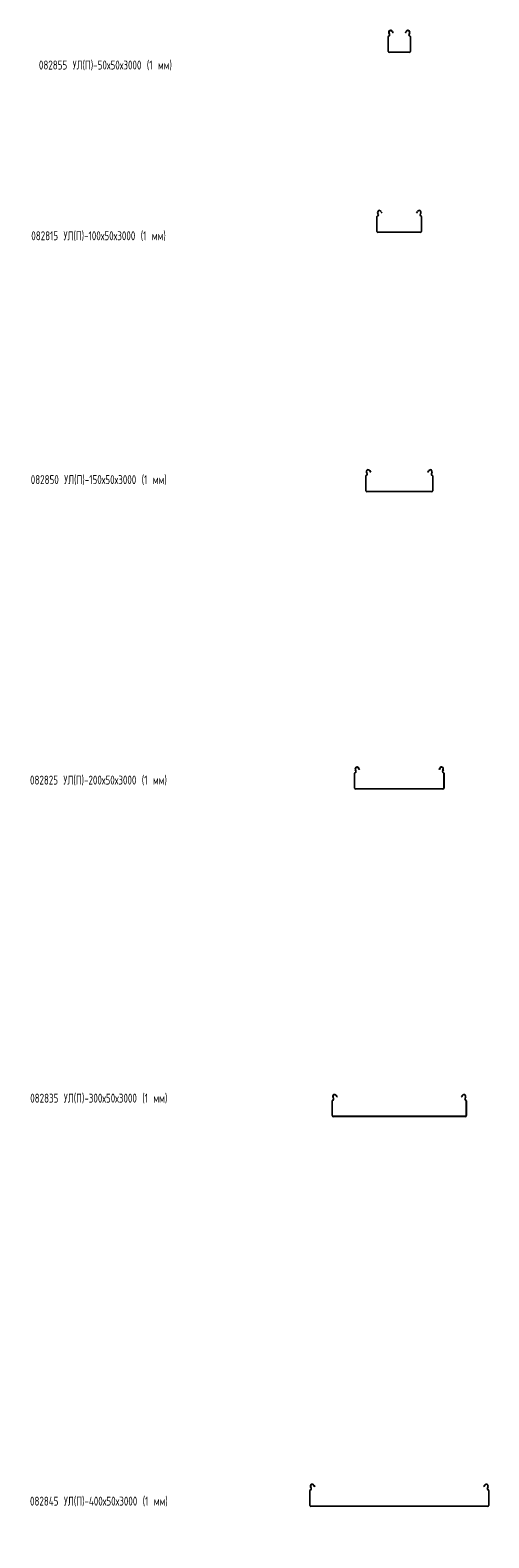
# Model space of a CAD drawing. Header units: millimetres. Extents: x -792 to 3872, y -6969 to -65.
# Tile 13 of 20: x -788 to 237, y -3433 to -65. Entities that reach past the tile are written whole.
import ezdxf

# ---------------------------------------------------------------- set-up
doc = ezdxf.new("R2010")
doc.units = ezdxf.units.MM
doc.styles.add('SLDTEXTSTYLE0', font='TXT', dxfattribs={"width": 0.7, "bigfont": 'bigfont'})

msp = doc.modelspace()

# ---------------------------------------------------------------- linework, layer by layer
at = {"color": 7, "linetype": 'Continuous', "lineweight": 15}
for p, q in [((11.5, -112.6), (11.5, -79.4)), ((12.5, -112.6), (12.5, -79.4)), ((14.3, -74.1), (13, -71.7)), ((15.2, -73.6), (13.9, -71.2)), ((20.1, -67.9), (21.8, -71.2)), ((21, -67.5), (22.7, -70.7)), ((22.7, -70.7), (21.8, -71.2)), ((50.3, -70.7), (52, -67.5)), ((51.2, -71.2), (50.3, -70.7)), ((51.2, -71.2), (52.9, -67.9)), ((59.1, -71.2), (57.8, -73.6)), ((60, -71.7), (58.7, -74.1)), ((60.5, -79.4), (60.5, -112.6)), ((61.5, -79.4), (61.5, -112.6)), ((59, -114.1), (14, -114.1)), ((59, -115.1), (14, -115.1)), ((-4.9, -470.2), (-3.2, -473.5)), ((-4, -469.8), (-2.3, -473)), ((75.3, -473), (77, -469.8)), ((76.2, -473.5), (77.9, -470.2)), ((-13.5, -514.9), (-13.5, -481.7)), ((-12.5, -514.9), (-12.5, -481.7)), ((-10.7, -476.4), (-12, -474)), ((-9.8, -475.9), (-11.1, -473.5)), ((-2.3, -473), (-3.2, -473.5)), ((76.2, -473.5), (75.3, -473)), ((84.1, -473.5), (82.8, -475.9)), ((85, -474), (83.7, -476.4)), ((85.5, -481.7), (85.5, -514.9)), ((86.5, -481.7), (86.5, -514.9)), ((84, -516.4), (-11, -516.4)), ((84, -517.4), (-11, -517.4)), ((-38.5, -1094.2), (-38.5, -1061)), ((-37.5, -1094.2), (-37.5, -1061)), ((-35.7, -1055.7), (-37, -1053.3)), ((-34.8, -1055.2), (-36.1, -1052.8)), ((-29.9, -1049.5), (-28.2, -1052.8)), ((-29, -1049), (-27.3, -1052.3)), ((-27.3, -1052.3), (-28.2, -1052.8)), ((100.3, -1052.3), (102, -1049)), ((101.2, -1052.8), (100.3, -1052.3)), ((101.2, -1052.8), (102.9, -1049.5)), ((109.1, -1052.8), (107.8, -1055.2)), ((110, -1053.3), (108.7, -1055.7)), ((110.5, -1061), (110.5, -1094.2)), ((111.5, -1061), (111.5, -1094.2)), ((109, -1095.7), (-36, -1095.7)), ((109, -1096.7), (-36, -1096.7)), ((-60.7, -1719.7), (-62, -1717.3)), ((-59.8, -1719.2), (-61.1, -1716.8)), ((-54.9, -1713.5), (-54.6, -1714.2)), ((-54.6, -1714.2), (-53.7, -1713.7)), ((-53.2, -1716.8), (-54.6, -1714.2)), ((-54, -1713.1), (-53.7, -1713.7)), ((-53.7, -1713.7), (-52.3, -1716.3)), ((-52.3, -1716.3), (-53.2, -1716.8)), ((125.3, -1716.3), (126.7, -1713.7)), ((126.2, -1716.8), (125.3, -1716.3)), ((127.6, -1714.2), (126.2, -1716.8)), ((126.7, -1713.7), (127, -1713.1)), ((126.7, -1713.7), (127.6, -1714.2)), ((127.6, -1714.2), (127.9, -1713.5)), ((134.1, -1716.8), (132.8, -1719.2)), ((135, -1717.3), (133.7, -1719.7)), ((-63.5, -1758.2), (-63.5, -1725)), ((-62.5, -1758.2), (-62.5, -1725)), ((135.5, -1725), (135.5, -1758.2)), ((136.5, -1725), (136.5, -1758.2)), ((134, -1759.7), (-61, -1759.7)), ((134, -1760.7), (-61, -1760.7)), ((-113.5, -2489.8), (-113.5, -2456.6)), ((-112.5, -2489.8), (-112.5, -2456.6)), ((-110.7, -2451.3), (-112, -2448.9)), ((-109.8, -2450.8), (-111.1, -2448.4)), ((-104.9, -2445.1), (-104.6, -2445.7)), ((-104.6, -2445.7), (-103.7, -2445.3)), ((-103.2, -2448.4), (-104.6, -2445.7)), ((-104, -2444.6), (-103.7, -2445.3)), ((-103.7, -2445.3), (-102.3, -2447.9)), ((-102.3, -2447.9), (-103.2, -2448.4)), ((175.3, -2447.9), (176.7, -2445.3)), ((176.2, -2448.4), (175.3, -2447.9)), ((177.6, -2445.7), (176.2, -2448.4)), ((176.7, -2445.3), (177, -2444.6)), ((176.7, -2445.3), (177.6, -2445.7)), ((177.6, -2445.7), (177.9, -2445.1)), ((184.1, -2448.4), (182.8, -2450.8)), ((185, -2448.9), (183.7, -2451.3)), ((185.5, -2456.6), (185.5, -2489.8)), ((186.5, -2456.6), (186.5, -2489.8)), ((184, -2491.3), (-111, -2491.3)), ((184, -2492.3), (-111, -2492.3)), ((-163.5, -3360.4), (-163.5, -3327.2)), ((-162.5, -3360.4), (-162.5, -3327.2)), ((-160.7, -3321.9), (-162, -3319.6)), ((-159.8, -3321.5), (-161.1, -3319.1)), ((-154.9, -3315.8), (-154.6, -3316.4)), ((-154.6, -3316.4), (-153.7, -3315.9)), ((-153.2, -3319.1), (-154.6, -3316.4)), ((-154, -3315.3), (-153.7, -3315.9)), ((-153.7, -3315.9), (-152.3, -3318.6)), ((-152.3, -3318.6), (-153.2, -3319.1)), ((225.3, -3318.6), (226.7, -3315.9)), ((226.2, -3319.1), (225.3, -3318.6)), ((227.6, -3316.4), (226.2, -3319.1)), ((226.7, -3315.9), (227, -3315.3)), ((226.7, -3315.9), (227.6, -3316.4)), ((227.6, -3316.4), (227.9, -3315.8)), ((234.1, -3319.1), (232.8, -3321.5)), ((235, -3319.6), (233.7, -3321.9)), ((235.5, -3327.2), (235.5, -3360.4)), ((236.5, -3327.2), (236.5, -3360.4)), ((234, -3361.9), (-161, -3361.9)), ((234, -3362.9), (-161, -3362.9))]:
    msp.add_line(p, q, dxfattribs=at)
for centre, radius, start, end in [((17, -69.6), 4.5, 28.0725, 208.0725), ((17, -69.6), 3.5, 28.0725, 208.0725), ((56, -69.6), 4.5, 331.9275, 151.9275), ((56, -69.6), 3.5, 331.9275, 151.9275), ((13.3, -79.4), 1.8, 106.2863, 180), ((13.3, -79.4), 0.8, 106.2863, 180), ((12.1, -75.3), 2.5, 286.2863, 28.0725), ((12.1, -75.3), 3.5, 286.2863, 28.0725), ((60.9, -75.3), 3.5, 151.9275, 253.7137), ((60.9, -75.3), 2.5, 151.9275, 253.7137), ((59.7, -79.4), 0.8, 0, 73.7137), ((59.7, -79.4), 1.8, 0, 73.7137), ((14, -112.6), 2.5, 180, 270), ((14, -112.6), 1.5, 180, 270), ((59, -112.6), 2.5, 270, 0), ((59, -112.6), 1.5, 270, 0), ((-8, -471.9), 4.5, 28.0725, 208.0725), ((-8, -471.9), 3.5, 28.0725, 208.0725), ((81, -471.9), 4.5, 331.9275, 151.9275), ((81, -471.9), 3.5, 331.9275, 151.9275), ((-11.7, -481.7), 1.8, 106.2863, 180), ((-11.7, -481.7), 0.8, 106.2863, 180), ((-12.9, -477.6), 2.5, 286.2863, 28.0725), ((-12.9, -477.6), 3.5, 286.2863, 28.0725), ((85.9, -477.6), 3.5, 151.9275, 253.7137), ((85.9, -477.6), 2.5, 151.9275, 253.7137), ((84.7, -481.7), 0.8, 0, 73.7137), ((84.7, -481.7), 1.8, 0, 73.7137), ((-11, -514.9), 2.5, 180, 270), ((-11, -514.9), 1.5, 180, 270), ((84, -514.9), 2.5, 270, 0), ((84, -514.9), 1.5, 270, 0), ((-36.7, -1061), 1.8, 106.2863, 180), ((-33, -1051.2), 4.5, 28.0725, 208.0725), ((-36.7, -1061), 0.8, 106.2863, 180), ((-37.9, -1056.8), 2.5, 286.2863, 28.0725), ((-37.9, -1056.8), 3.5, 286.2863, 28.0725), ((-33, -1051.2), 3.5, 28.0725, 208.0725), ((106, -1051.2), 4.5, 331.9275, 151.9275), ((106, -1051.2), 3.5, 331.9275, 151.9275), ((110.9, -1056.8), 3.5, 151.9275, 253.7137), ((110.9, -1056.8), 2.5, 151.9275, 253.7137), ((109.7, -1061), 0.8, 0, 73.7137), ((109.7, -1061), 1.8, 0, 73.7137), ((-36, -1094.2), 2.5, 180, 270), ((-36, -1094.2), 1.5, 180, 270), ((109, -1094.2), 1.5, 270, 0), ((109, -1094.2), 2.5, 270, 0), ((-58, -1715.2), 4.5, 28.0725, 208.0725), ((-58, -1715.2), 3.5, 28.0725, 208.0725), ((131, -1715.2), 4.5, 331.9275, 151.9275), ((131, -1715.2), 3.5, 331.9275, 151.9275), ((-61.7, -1725), 1.8, 106.2863, 180), ((-61.7, -1725), 0.8, 106.2863, 180), ((-62.9, -1720.9), 2.5, 286.2863, 28.0725), ((-62.9, -1720.9), 3.5, 286.2863, 28.0725), ((135.9, -1720.9), 3.5, 151.9275, 253.7137), ((135.9, -1720.9), 2.5, 151.9275, 253.7137), ((134.7, -1725), 0.8, 0, 73.7137), ((134.7, -1725), 1.8, 0, 73.7137), ((-61, -1758.2), 2.5, 180, 270), ((-61, -1758.2), 1.5, 180, 270), ((134, -1758.2), 1.5, 270, 0), ((134, -1758.2), 2.5, 270, 0), ((-111.7, -2456.6), 1.8, 106.2863, 180), ((-108, -2446.8), 4.5, 28.0725, 208.0725), ((-111.7, -2456.6), 0.8, 106.2863, 180), ((-112.9, -2452.4), 2.5, 286.2863, 28.0725), ((-112.9, -2452.4), 3.5, 286.2863, 28.0725), ((-108, -2446.8), 3.5, 28.0725, 208.0725), ((181, -2446.8), 4.5, 331.9275, 151.9275), ((181, -2446.8), 3.5, 331.9275, 151.9275), ((185.9, -2452.4), 3.5, 151.9275, 253.7137), ((185.9, -2452.4), 2.5, 151.9275, 253.7137), ((184.7, -2456.6), 0.8, 0, 73.7137), ((184.7, -2456.6), 1.8, 0, 73.7137), ((-111, -2489.8), 2.5, 180, 270), ((-111, -2489.8), 1.5, 180, 270), ((184, -2489.8), 1.5, 270, 0), ((184, -2489.8), 2.5, 270, 0), ((-161.7, -3327.2), 1.8, 106.2863, 180), ((-158, -3317.4), 4.5, 28.0725, 208.0725), ((-161.7, -3327.2), 0.8, 106.2863, 180), ((-162.9, -3323.1), 2.5, 286.2863, 28.0725), ((-162.9, -3323.1), 3.5, 286.2863, 28.0725), ((-158, -3317.4), 3.5, 28.0725, 208.0725), ((231, -3317.4), 4.5, 331.9275, 151.9275), ((231, -3317.4), 3.5, 331.9275, 151.9275), ((235.9, -3323.1), 3.5, 151.9275, 253.7137), ((235.9, -3323.1), 2.5, 151.9275, 253.7137), ((234.7, -3327.2), 0.8, 0, 73.7137), ((234.7, -3327.2), 1.8, 0, 73.7137), ((-161, -3360.4), 2.5, 180, 270), ((-161, -3360.4), 1.5, 180, 270), ((234, -3360.4), 1.5, 270, 0), ((234, -3360.4), 2.5, 270, 0)]:
    msp.add_arc(centre, radius, start, end, dxfattribs=at)

# ---------------------------------------------------------------- texts
at = {"color": 7, "linetype": 'Continuous', "lineweight": 0, "char_height": 20, "attachment_point": 1, "style": 'SLDTEXTSTYLE0'}
for s, insert in [('082855 \\M+18454\\M+1844C(\\M+18450)-50\\M+1848750\\M+184873000 (1 \\M+1847D\\M+1847D)', (-768.2, -133)), ('082815 \\M+18454\\M+1844C(\\M+18450)-100\\M+1848750\\M+184873000 (1 \\M+1847D\\M+1847D)', (-785.2, -514.4)), ('082850 \\M+18454\\M+1844C(\\M+18450)-150\\M+1848750\\M+184873000 (1 \\M+1847D\\M+1847D)', (-786.4, -1059.1)), ('082825 \\M+18454\\M+1844C(\\M+18450)-200\\M+1848750\\M+184873000 (1 \\M+1847D\\M+1847D)', (-788.1, -1730.3)), ('082835 \\M+18454\\M+1844C(\\M+18450)-300\\M+1848750\\M+184873000 (1 \\M+1847D\\M+1847D)', (-787.6, -2440.8)), ('082845 \\M+18454\\M+1844C(\\M+18450)-400\\M+1848750\\M+184873000 (1 \\M+1847D\\M+1847D)', (-788.1, -3341))]:
    msp.add_mtext(s, dxfattribs=dict(at, insert=insert))

doc.saveas('drawing.dxf')
